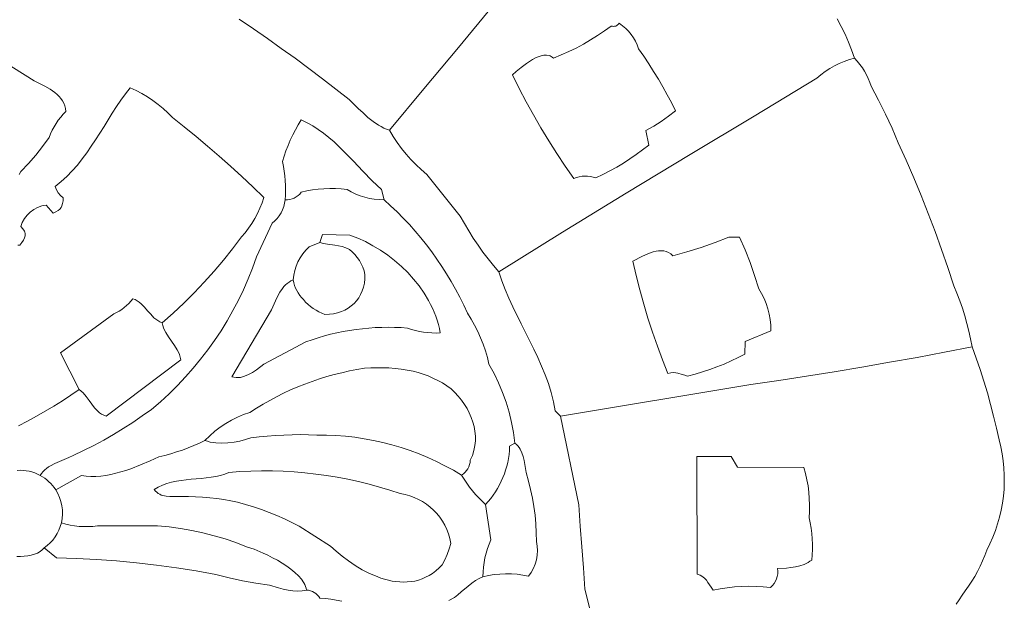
# Model space of a CAD drawing. Header units: inches. Extents: x 37.2 to 70.6, y 17.4 to 61.6.
# Tile 14 of 15: x 57.7 to 69.7, y 33 to 40.1. Entities that reach past the tile are written whole.
import ezdxf

# ---------------------------------------------------------------- set-up
doc = ezdxf.new("R2010")
doc.units = ezdxf.units.IN
doc.header["$MEASUREMENT"] = 0
doc.layers.add('10_CLOSED_AREAS', color=7, linetype='CONTINUOUS', lineweight=18)

msp = doc.modelspace()

# ---------------------------------------------------------------- linework, layer by layer
at = {"layer": '10_CLOSED_AREAS'}
for points in [[(60.413, 40.105), (60.584, 39.989), (60.754, 39.871), (60.923, 39.751), (61.09, 39.63), (61.257, 39.507), (61.422, 39.382), (61.586, 39.256), (61.749, 39.128), (61.858, 39.021), (61.916, 38.966), (61.976, 38.913), (62.038, 38.863), (62.103, 38.819), (62.136, 38.8), (62.169, 38.783), (62.202, 38.768), (62.236, 38.756), (62.656, 39.259), (63.075, 39.762), (63.491, 40.267)], [(63.491, 40.267), (63.075, 39.762), (62.656, 39.259), (62.236, 38.756), (62.282, 38.681), (62.331, 38.607), (62.384, 38.536), (62.439, 38.468), (62.498, 38.402), (62.56, 38.338), (62.624, 38.278), (62.691, 38.22), (63.097, 37.713), (63.147, 37.623), (63.2, 37.534), (63.255, 37.447), (63.313, 37.361), (63.373, 37.277), (63.435, 37.195), (63.5, 37.114), (63.567, 37.036), (64.337, 37.517), (65.111, 37.993), (65.888, 38.463), (66.668, 38.927), (67.428, 39.389), (67.478, 39.431), (67.531, 39.47), (67.585, 39.506), (67.642, 39.538), (67.701, 39.567), (67.761, 39.593), (67.823, 39.615), (67.886, 39.633), (67.851, 39.732), (67.813, 39.828), (67.771, 39.924), (67.724, 40.017), (67.674, 40.108)], [(56.771, 40.078), (57.922, 39.356), (58.05, 39.29), (58.114, 39.254), (58.173, 39.213), (58.2, 39.191), (58.225, 39.168), (58.247, 39.142), (58.267, 39.115), (58.283, 39.086), (58.295, 39.055), (58.304, 39.021), (58.308, 38.985), (58.275, 38.951), (58.244, 38.915), (58.215, 38.877), (58.188, 38.838), (58.163, 38.797), (58.141, 38.756), (58.12, 38.713), (58.102, 38.669), (58.024, 38.559), (57.941, 38.453), (57.852, 38.352), (57.758, 38.256), (57.739, 38.218)], [(57.739, 38.218), (57.758, 38.256), (57.852, 38.352), (57.941, 38.453), (58.024, 38.559), (58.102, 38.669), (58.12, 38.713), (58.141, 38.756), (58.163, 38.797), (58.188, 38.838), (58.215, 38.877), (58.244, 38.915), (58.275, 38.951), (58.308, 38.985), (58.304, 39.021), (58.295, 39.055), (58.283, 39.086), (58.267, 39.115), (58.247, 39.142), (58.225, 39.168), (58.2, 39.191), (58.173, 39.213), (58.114, 39.254), (58.05, 39.29), (57.922, 39.356), (56.771, 40.078)], [(64.68, 32.91), (64.609, 33.183), (64.604, 33.313), (64.596, 33.441), (64.574, 33.696), (64.553, 33.95), (64.544, 34.078), (64.539, 34.206), (64.314, 35.282), (64.249, 35.348), (64.228, 35.46), (64.201, 35.571), (64.167, 35.679), (64.128, 35.786), (64.085, 35.891), (64.039, 35.996), (63.989, 36.099), (63.938, 36.202), (63.835, 36.407), (63.734, 36.613), (63.686, 36.717), (63.642, 36.822), (63.602, 36.928), (63.567, 37.036), (63.5, 37.114), (63.435, 37.195), (63.373, 37.277), (63.313, 37.361), (63.255, 37.447), (63.2, 37.534), (63.147, 37.623), (63.097, 37.713), (62.691, 38.22), (62.624, 38.278), (62.56, 38.338), (62.498, 38.402), (62.439, 38.468), (62.384, 38.536), (62.331, 38.607), (62.282, 38.681), (62.236, 38.756), (62.202, 38.768), (62.169, 38.783), (62.136, 38.8), (62.103, 38.819), (62.038, 38.863), (61.976, 38.913), (61.916, 38.966), (61.858, 39.021), (61.749, 39.128), (61.586, 39.256), (61.422, 39.382), (61.257, 39.507), (61.09, 39.63), (60.923, 39.751), (60.754, 39.871), (60.584, 39.989), (60.413, 40.105)], [(57.722, 37.361), (57.747, 37.36), (57.772, 37.392), (57.792, 37.421), (57.806, 37.449), (57.813, 37.476), (57.814, 37.49), (57.813, 37.503), (57.809, 37.517), (57.804, 37.53), (57.786, 37.558), (57.758, 37.588), (57.766, 37.613), (57.777, 37.638), (57.803, 37.685), (57.836, 37.727), (57.873, 37.763), (57.916, 37.794), (57.963, 37.819), (58.013, 37.837), (58.039, 37.843), (58.066, 37.847), (58.151, 37.75), (58.185, 37.766), (58.212, 37.781), (58.233, 37.798), (58.248, 37.817), (58.259, 37.84), (58.267, 37.866), (58.272, 37.899), (58.275, 37.937), (58.242, 37.965), (58.215, 37.997), (58.193, 38.034), (58.178, 38.074), (58.251, 38.133), (58.32, 38.196), (58.385, 38.263), (58.446, 38.334), (58.505, 38.408), (58.561, 38.484), (58.615, 38.562), (58.667, 38.642), (58.77, 38.803), (58.871, 38.965), (58.923, 39.044), (58.976, 39.122), (59.03, 39.198), (59.087, 39.271), (59.159, 39.238), (59.229, 39.202), (59.297, 39.162), (59.363, 39.118), (59.426, 39.071), (59.487, 39.021), (59.545, 38.967), (59.6, 38.91), (59.745, 38.796), (59.888, 38.68), (60.029, 38.562), (60.169, 38.441), (60.307, 38.319), (60.443, 38.195), (60.578, 38.069), (60.71, 37.941), (60.689, 37.874), (60.664, 37.809), (60.635, 37.746), (60.602, 37.684), (60.566, 37.625), (60.527, 37.567), (60.484, 37.512), (60.438, 37.46), (60.331, 37.318), (60.22, 37.179), (60.106, 37.043), (59.987, 36.911), (59.865, 36.783), (59.739, 36.658), (59.61, 36.536), (59.477, 36.419), (59.483, 36.387), (59.493, 36.357), (59.505, 36.328), (59.52, 36.3), (59.553, 36.247), (59.589, 36.196), (59.626, 36.144), (59.66, 36.09), (59.674, 36.061), (59.687, 36.032), (59.697, 36.001), (59.704, 35.968), (58.795, 35.285), (58.766, 35.296), (58.74, 35.31), (58.717, 35.326), (58.695, 35.344), (58.675, 35.363), (58.656, 35.384), (58.621, 35.429), (58.588, 35.476), (58.553, 35.523), (58.515, 35.568), (58.493, 35.588), (58.47, 35.607), (58.368, 35.538), (58.265, 35.472), (58.16, 35.407), (58.055, 35.343), (57.949, 35.282), (57.841, 35.222), (57.733, 35.165)], [(57.733, 35.165), (57.841, 35.222), (57.949, 35.282), (58.055, 35.343), (58.16, 35.407), (58.265, 35.472), (58.368, 35.538), (58.47, 35.607), (58.243, 36.055), (58.888, 36.527), (58.922, 36.543), (58.954, 36.561), (58.986, 36.581), (59.016, 36.603), (59.044, 36.628), (59.071, 36.654), (59.096, 36.681), (59.119, 36.711), (59.148, 36.699), (59.174, 36.684), (59.198, 36.667), (59.22, 36.649), (59.261, 36.608), (59.299, 36.565), (59.337, 36.521), (59.377, 36.48), (59.399, 36.462), (59.423, 36.445), (59.448, 36.431), (59.477, 36.419), (59.61, 36.536), (59.739, 36.658), (59.865, 36.783), (59.987, 36.911), (60.106, 37.043), (60.22, 37.179), (60.331, 37.318), (60.438, 37.46), (60.484, 37.512), (60.527, 37.567), (60.566, 37.625), (60.602, 37.684), (60.635, 37.746), (60.664, 37.809), (60.689, 37.874), (60.71, 37.941), (60.578, 38.069), (60.443, 38.195), (60.307, 38.319), (60.169, 38.441), (60.029, 38.562), (59.888, 38.68), (59.745, 38.796), (59.6, 38.91), (59.545, 38.967), (59.487, 39.021), (59.426, 39.071), (59.363, 39.118), (59.297, 39.162), (59.229, 39.202), (59.159, 39.238), (59.087, 39.271), (59.03, 39.198), (58.976, 39.122), (58.923, 39.044), (58.871, 38.965), (58.77, 38.803), (58.667, 38.642), (58.615, 38.562), (58.561, 38.484), (58.505, 38.408), (58.446, 38.334), (58.385, 38.263), (58.32, 38.196), (58.251, 38.133), (58.178, 38.074), (58.193, 38.034), (58.215, 37.997), (58.242, 37.965), (58.275, 37.937), (58.272, 37.899), (58.267, 37.866), (58.259, 37.84), (58.248, 37.817), (58.233, 37.798), (58.212, 37.781), (58.185, 37.766), (58.151, 37.75), (58.066, 37.847), (58.039, 37.843), (58.013, 37.837), (57.963, 37.819), (57.916, 37.794), (57.873, 37.763), (57.836, 37.727), (57.803, 37.685), (57.777, 37.638), (57.766, 37.613), (57.758, 37.588), (57.786, 37.558), (57.804, 37.53), (57.809, 37.517), (57.813, 37.503), (57.814, 37.49), (57.813, 37.476), (57.806, 37.449), (57.792, 37.421), (57.772, 37.392), (57.747, 37.36), (57.722, 37.361)], [(57.716, 34.626), (57.752, 34.627), (57.788, 34.626), (57.824, 34.622), (57.859, 34.615), (57.894, 34.606), (57.929, 34.595), (57.963, 34.581), (57.996, 34.564), (58.012, 34.589), (58.03, 34.611), (58.051, 34.631), (58.073, 34.65), (58.096, 34.667), (58.121, 34.682), (58.173, 34.71), (58.229, 34.735), (58.285, 34.758), (58.342, 34.781), (58.396, 34.806), (58.521, 34.865), (58.645, 34.928), (58.766, 34.993), (58.886, 35.062), (59.004, 35.133), (59.121, 35.208), (59.235, 35.286), (59.347, 35.366), (59.456, 35.459), (59.561, 35.556), (59.662, 35.656), (59.76, 35.76), (59.854, 35.866), (59.944, 35.976), (60.031, 36.088), (60.113, 36.204), (60.191, 36.322), (60.266, 36.443), (60.336, 36.566), (60.402, 36.692), (60.464, 36.82), (60.521, 36.951), (60.574, 37.083), (60.622, 37.218), (60.811, 37.628), (60.844, 37.655), (60.873, 37.685), (60.898, 37.718), (60.921, 37.753), (60.939, 37.791), (60.953, 37.83), (60.964, 37.87), (60.97, 37.912), (60.973, 37.97), (60.975, 38.029), (60.974, 38.087), (60.971, 38.145), (60.966, 38.203), (60.959, 38.261), (60.95, 38.318), (60.938, 38.376), (60.958, 38.442), (60.98, 38.508), (61.005, 38.573), (61.032, 38.637), (61.062, 38.7), (61.094, 38.761), (61.128, 38.822), (61.165, 38.881), (61.236, 38.848), (61.306, 38.81), (61.373, 38.767), (61.438, 38.72), (61.502, 38.669), (61.564, 38.615), (61.624, 38.559), (61.684, 38.5), (61.8, 38.381), (61.914, 38.26), (62.026, 38.144), (62.082, 38.089), (62.139, 38.037), (62.171, 37.912), (62.251, 37.84), (62.329, 37.765), (62.405, 37.689), (62.479, 37.61), (62.55, 37.53), (62.619, 37.448), (62.686, 37.364), (62.751, 37.278), (62.814, 37.191), (62.874, 37.102), (62.932, 37.011), (62.987, 36.919), (63.04, 36.825), (63.091, 36.73), (63.139, 36.633), (63.184, 36.536), (63.229, 36.464), (63.271, 36.39), (63.309, 36.314), (63.344, 36.237), (63.375, 36.158), (63.402, 36.078), (63.426, 35.997), (63.446, 35.915), (63.507, 35.803), (63.562, 35.689), (63.611, 35.572), (63.654, 35.452), (63.69, 35.331), (63.721, 35.208), (63.745, 35.084), (63.762, 34.958), (63.781, 34.941), (63.797, 34.923), (63.812, 34.903), (63.824, 34.883), (63.845, 34.84), (63.861, 34.794), (63.872, 34.746), (63.881, 34.697), (63.896, 34.598), (63.926, 34.496), (63.952, 34.393), (63.974, 34.29), (63.991, 34.185), (64.005, 34.08), (64.015, 33.975), (64.02, 33.869), (64.022, 33.763), (64.032, 33.707), (64.035, 33.651), (64.032, 33.595), (64.023, 33.54), (64.007, 33.487), (63.986, 33.436), (63.958, 33.387), (63.925, 33.341), (63.856, 33.354), (63.787, 33.364), (63.718, 33.369), (63.648, 33.37), (63.579, 33.367), (63.51, 33.361), (63.441, 33.349), (63.373, 33.334), (63.327, 33.314), (63.282, 33.287), (63.238, 33.256), (63.195, 33.221), (63.11, 33.149), (63.069, 33.113), (63.028, 33.081), (62.959, 33.046)], [(69.121, 33), (69.159, 33.053), (69.195, 33.108), (69.23, 33.164), (69.271, 33.221), (69.31, 33.279), (69.347, 33.338), (69.381, 33.399), (69.413, 33.462), (69.442, 33.526), (69.468, 33.591), (69.492, 33.657), (69.531, 33.735), (69.566, 33.814), (69.597, 33.895), (69.624, 33.976), (69.648, 34.059), (69.667, 34.143), (69.683, 34.227), (69.694, 34.312), (69.702, 34.398), (69.705, 34.483), (69.705, 34.569), (69.7, 34.655), (69.692, 34.741), (69.679, 34.827), (69.662, 34.912), (69.642, 34.996), (69.61, 35.14), (69.576, 35.284), (69.539, 35.426), (69.5, 35.568), (69.458, 35.709), (69.413, 35.849), (69.365, 35.988), (69.314, 36.127), (68.98, 36.061), (68.645, 35.998), (68.31, 35.938), (67.974, 35.88), (67.638, 35.824), (67.302, 35.77), (66.965, 35.719), (66.628, 35.67), (64.314, 35.282), (64.539, 34.206), (64.544, 34.078), (64.553, 33.95), (64.574, 33.696), (64.596, 33.441), (64.604, 33.313), (64.609, 33.183), (64.68, 32.91)], [(62.959, 33.046), (63.028, 33.081), (63.069, 33.113), (63.11, 33.149), (63.195, 33.221), (63.238, 33.256), (63.282, 33.287), (63.327, 33.314), (63.373, 33.334), (63.374, 33.392), (63.379, 33.45), (63.386, 33.507), (63.397, 33.564), (63.41, 33.62), (63.427, 33.675), (63.447, 33.73), (63.469, 33.783), (63.405, 34.211), (63.362, 34.25), (63.321, 34.291), (63.282, 34.334), (63.244, 34.378), (63.209, 34.423), (63.175, 34.47), (63.143, 34.518), (63.113, 34.568), (63.013, 34.627), (62.911, 34.682), (62.807, 34.734), (62.702, 34.782), (62.596, 34.826), (62.488, 34.866), (62.378, 34.902), (62.268, 34.935), (62.156, 34.964), (62.044, 34.989), (61.931, 35.01), (61.816, 35.027), (61.702, 35.04), (61.586, 35.049), (61.471, 35.054), (61.354, 35.055), (61.254, 35.059), (61.154, 35.06), (61.054, 35.059), (60.953, 35.055), (60.853, 35.05), (60.753, 35.042), (60.654, 35.032), (60.554, 35.02), (60.49, 35), (60.421, 34.982), (60.349, 34.968), (60.275, 34.959), (60.202, 34.956), (60.129, 34.959), (60.094, 34.963), (60.06, 34.97), (60.028, 34.979), (59.996, 34.99), (59.929, 34.958), (59.861, 34.928), (59.792, 34.899), (59.722, 34.873), (59.652, 34.849), (59.581, 34.827), (59.509, 34.807), (59.437, 34.79), (59.329, 34.74), (59.215, 34.692), (59.096, 34.646), (59.036, 34.626), (58.975, 34.607), (58.914, 34.59), (58.852, 34.576), (58.791, 34.565), (58.731, 34.557), (58.671, 34.552), (58.611, 34.551), (58.553, 34.555), (58.496, 34.562), (58.184, 34.389), (58.21, 34.343), (58.231, 34.296), (58.247, 34.247), (58.258, 34.196), (58.265, 34.145), (58.265, 34.093), (58.261, 34.041), (58.252, 33.989), (58.305, 33.974), (58.359, 33.961), (58.413, 33.952), (58.468, 33.945), (58.524, 33.942), (58.579, 33.942), (58.634, 33.945), (58.689, 33.951), (59.421, 33.951), (59.56, 33.938), (59.698, 33.919), (59.835, 33.895), (59.971, 33.866), (60.106, 33.832), (60.24, 33.793), (60.372, 33.748), (60.502, 33.699), (60.595, 33.667), (60.703, 33.622), (60.76, 33.595), (60.818, 33.565), (60.877, 33.534), (60.934, 33.499), (60.989, 33.463), (61.04, 33.426), (61.088, 33.386), (61.131, 33.345), (61.167, 33.303), (61.197, 33.26), (61.208, 33.238), (61.218, 33.216), (61.225, 33.194), (61.23, 33.172), (61.254, 33.169), (61.278, 33.163), (61.301, 33.154), (61.323, 33.143), (61.343, 33.129), (61.361, 33.113), (61.378, 33.095), (61.393, 33.075), (61.459, 33.07), (61.525, 33.062), (61.591, 33.051), (61.657, 33.038)], [(57.713, 33.58), (57.757, 33.579), (57.801, 33.582), (57.844, 33.587), (57.886, 33.595), (57.925, 33.607), (57.961, 33.621), (57.993, 33.639), (58.02, 33.659), (58.042, 33.683), (58.08, 33.712), (58.115, 33.744), (58.147, 33.779), (58.175, 33.817), (58.2, 33.857), (58.221, 33.899), (58.238, 33.943), (58.252, 33.989), (58.261, 34.041), (58.265, 34.093), (58.265, 34.145), (58.258, 34.196), (58.247, 34.247), (58.231, 34.296), (58.21, 34.343), (58.184, 34.389), (58.165, 34.416), (58.145, 34.441), (58.124, 34.466), (58.101, 34.488), (58.076, 34.51), (58.051, 34.53), (58.024, 34.548), (57.996, 34.564), (57.963, 34.581), (57.929, 34.595), (57.894, 34.606), (57.859, 34.615), (57.824, 34.622), (57.788, 34.626), (57.752, 34.627), (57.716, 34.626)], [(61.657, 33.038), (61.591, 33.051), (61.525, 33.062), (61.459, 33.07), (61.393, 33.075), (61.378, 33.095), (61.361, 33.113), (61.343, 33.129), (61.323, 33.143), (61.301, 33.154), (61.278, 33.163), (61.254, 33.169), (61.23, 33.172), (61.204, 33.166), (61.177, 33.161), (61.121, 33.158), (61.063, 33.162), (61.005, 33.17), (60.946, 33.183), (60.889, 33.198), (60.781, 33.232), (60.616, 33.255), (60.453, 33.285), (60.291, 33.32), (60.13, 33.362), (59.89, 33.405), (59.649, 33.443), (59.407, 33.476), (59.165, 33.503), (58.922, 33.525), (58.679, 33.543), (58.436, 33.555), (58.192, 33.562), (58.042, 33.683), (58.02, 33.659), (57.993, 33.639), (57.961, 33.621), (57.925, 33.607), (57.886, 33.595), (57.844, 33.587), (57.801, 33.582), (57.757, 33.579), (57.713, 33.58)]]:
    msp.add_lwpolyline(points, dxfattribs=at)
for points in [[(64.931, 40.022), (64.945, 40.019), (64.959, 40.018), (64.972, 40.019), (64.985, 40.022), (64.998, 40.028), (65.009, 40.035), (65.02, 40.044), (65.028, 40.055), (65.069, 40.026), (65.107, 39.994), (65.141, 39.958), (65.173, 39.92), (65.201, 39.88), (65.226, 39.837), (65.247, 39.792), (65.264, 39.745), (65.327, 39.655), (65.387, 39.564), (65.446, 39.472), (65.503, 39.378), (65.557, 39.284), (65.61, 39.188), (65.661, 39.092), (65.71, 38.994), (65.626, 38.926), (65.539, 38.863), (65.447, 38.805), (65.353, 38.753), (65.386, 38.577), (65.311, 38.518), (65.235, 38.462), (65.157, 38.408), (65.078, 38.356), (64.997, 38.308), (64.914, 38.262), (64.83, 38.219), (64.744, 38.178), (64.711, 38.188), (64.678, 38.196), (64.644, 38.2), (64.61, 38.2), (64.576, 38.198), (64.542, 38.192), (64.509, 38.184), (64.477, 38.172), (64.372, 38.322), (64.271, 38.474), (64.172, 38.629), (64.077, 38.785), (63.985, 38.943), (63.897, 39.103), (63.812, 39.265), (63.73, 39.428), (63.778, 39.47), (63.837, 39.519), (63.903, 39.569), (63.938, 39.593), (63.973, 39.615), (64.009, 39.634), (64.044, 39.65), (64.079, 39.661), (64.112, 39.668), (64.144, 39.669), (64.175, 39.665), (64.189, 39.66), (64.202, 39.653), (64.215, 39.644), (64.228, 39.633), (64.322, 39.671), (64.414, 39.711), (64.504, 39.755), (64.593, 39.802), (64.681, 39.853), (64.766, 39.906), (64.85, 39.963)], [(69.314, 36.127), (69.296, 36.222), (69.275, 36.316), (69.251, 36.41), (69.225, 36.503), (69.196, 36.595), (69.164, 36.686), (69.13, 36.777), (69.093, 36.866), (69.02, 37.088), (68.944, 37.309), (68.865, 37.528), (68.782, 37.746), (68.695, 37.963), (68.605, 38.178), (68.512, 38.392), (68.415, 38.604), (68.342, 38.78), (68.263, 38.953), (68.179, 39.123), (68.088, 39.29), (68.072, 39.338), (68.053, 39.385), (68.032, 39.43), (68.007, 39.474), (67.981, 39.516), (67.951, 39.557), (67.92, 39.596), (67.886, 39.633), (67.823, 39.615), (67.761, 39.593), (67.701, 39.567), (67.642, 39.538), (67.585, 39.506), (67.531, 39.47), (67.478, 39.431), (67.428, 39.389), (66.668, 38.927), (65.888, 38.463), (65.111, 37.993), (64.337, 37.517), (63.567, 37.036), (63.602, 36.928), (63.642, 36.822), (63.686, 36.717), (63.734, 36.613), (63.835, 36.407), (63.938, 36.202), (63.989, 36.099), (64.039, 35.996), (64.085, 35.891), (64.128, 35.786), (64.167, 35.679), (64.201, 35.571), (64.228, 35.46), (64.249, 35.348), (64.314, 35.282), (66.628, 35.67), (66.965, 35.719), (67.302, 35.77), (67.638, 35.824), (67.974, 35.88), (68.31, 35.938), (68.645, 35.998), (68.98, 36.061)], [(62.171, 37.912), (62.139, 38.037), (62.082, 38.089), (62.026, 38.144), (61.914, 38.26), (61.8, 38.381), (61.684, 38.5), (61.624, 38.559), (61.564, 38.615), (61.502, 38.669), (61.438, 38.72), (61.373, 38.767), (61.306, 38.81), (61.236, 38.848), (61.165, 38.881), (61.128, 38.822), (61.094, 38.761), (61.062, 38.7), (61.032, 38.637), (61.005, 38.573), (60.98, 38.508), (60.958, 38.442), (60.938, 38.376), (60.95, 38.318), (60.959, 38.261), (60.966, 38.203), (60.971, 38.145), (60.974, 38.087), (60.975, 38.029), (60.973, 37.97), (60.97, 37.912), (60.999, 37.912), (61.027, 37.915), (61.054, 37.922), (61.08, 37.932), (61.104, 37.946), (61.127, 37.962), (61.147, 37.982), (61.165, 38.004), (61.234, 38.019), (61.303, 38.031), (61.372, 38.04), (61.442, 38.046), (61.512, 38.048), (61.582, 38.048), (61.652, 38.044), (61.722, 38.037), (61.774, 38.008), (61.827, 37.982), (61.882, 37.961), (61.938, 37.943), (61.995, 37.929), (62.053, 37.92), (62.112, 37.914)], [(58.396, 34.806), (58.342, 34.781), (58.285, 34.758), (58.229, 34.735), (58.173, 34.71), (58.121, 34.682), (58.096, 34.667), (58.073, 34.65), (58.051, 34.631), (58.03, 34.611), (58.012, 34.589), (57.996, 34.564), (58.024, 34.548), (58.051, 34.53), (58.076, 34.51), (58.101, 34.488), (58.124, 34.466), (58.145, 34.441), (58.165, 34.416), (58.184, 34.389), (58.496, 34.562), (58.553, 34.555), (58.611, 34.551), (58.671, 34.552), (58.731, 34.557), (58.791, 34.565), (58.852, 34.576), (58.914, 34.59), (58.975, 34.607), (59.036, 34.626), (59.096, 34.646), (59.215, 34.692), (59.329, 34.74), (59.437, 34.79), (59.509, 34.807), (59.581, 34.827), (59.652, 34.849), (59.722, 34.873), (59.792, 34.899), (59.861, 34.928), (59.929, 34.958), (59.996, 34.99), (60.054, 35.047), (60.116, 35.1), (60.181, 35.149), (60.248, 35.194), (60.318, 35.235), (60.391, 35.271), (60.466, 35.303), (60.543, 35.33), (60.622, 35.381), (60.703, 35.429), (60.784, 35.476), (60.867, 35.52), (60.951, 35.562), (61.036, 35.602), (61.123, 35.639), (61.21, 35.674), (61.298, 35.706), (61.386, 35.736), (61.476, 35.764), (61.567, 35.789), (61.658, 35.812), (61.75, 35.833), (61.842, 35.851), (61.935, 35.866), (62.009, 35.87), (62.083, 35.872), (62.157, 35.872), (62.231, 35.869), (62.305, 35.863), (62.378, 35.855), (62.451, 35.844), (62.524, 35.831), (62.586, 35.814), (62.647, 35.794), (62.707, 35.772), (62.766, 35.746), (62.824, 35.718), (62.88, 35.687), (62.935, 35.654), (62.988, 35.617), (63.032, 35.573), (63.073, 35.526), (63.112, 35.477), (63.147, 35.427), (63.179, 35.376), (63.207, 35.323), (63.231, 35.268), (63.251, 35.213), (63.266, 35.157), (63.276, 35.1), (63.281, 35.042), (63.281, 34.984), (63.275, 34.926), (63.263, 34.867), (63.244, 34.808), (63.219, 34.749), (63.216, 34.721), (63.209, 34.695), (63.2, 34.67), (63.188, 34.646), (63.173, 34.623), (63.155, 34.603), (63.135, 34.584), (63.113, 34.568), (63.143, 34.518), (63.175, 34.47), (63.209, 34.423), (63.244, 34.378), (63.282, 34.334), (63.321, 34.291), (63.362, 34.25), (63.405, 34.211), (63.438, 34.248), (63.469, 34.286), (63.498, 34.325), (63.525, 34.366), (63.551, 34.407), (63.574, 34.45), (63.596, 34.493), (63.615, 34.538), (63.633, 34.583), (63.648, 34.629), (63.662, 34.676), (63.673, 34.723), (63.682, 34.771), (63.69, 34.82), (63.695, 34.868), (63.697, 34.918), (63.762, 34.958), (63.745, 35.084), (63.721, 35.208), (63.69, 35.331), (63.654, 35.452), (63.611, 35.572), (63.562, 35.689), (63.507, 35.803), (63.446, 35.915), (63.426, 35.997), (63.402, 36.078), (63.375, 36.158), (63.344, 36.237), (63.309, 36.314), (63.271, 36.39), (63.229, 36.464), (63.184, 36.536), (63.139, 36.633), (63.091, 36.73), (63.04, 36.825), (62.987, 36.919), (62.932, 37.011), (62.874, 37.102), (62.814, 37.191), (62.751, 37.278), (62.686, 37.364), (62.619, 37.448), (62.55, 37.53), (62.479, 37.61), (62.405, 37.689), (62.329, 37.765), (62.251, 37.84), (62.171, 37.912), (62.112, 37.914), (62.053, 37.92), (61.995, 37.929), (61.938, 37.943), (61.882, 37.961), (61.827, 37.982), (61.774, 38.008), (61.722, 38.037), (61.652, 38.044), (61.582, 38.048), (61.512, 38.048), (61.442, 38.046), (61.372, 38.04), (61.303, 38.031), (61.234, 38.019), (61.165, 38.004), (61.147, 37.982), (61.127, 37.962), (61.104, 37.946), (61.08, 37.932), (61.054, 37.922), (61.027, 37.915), (60.999, 37.912), (60.97, 37.912), (60.964, 37.87), (60.953, 37.83), (60.939, 37.791), (60.921, 37.753), (60.898, 37.718), (60.873, 37.685), (60.844, 37.655), (60.811, 37.628), (60.622, 37.218), (60.574, 37.083), (60.521, 36.951), (60.464, 36.82), (60.402, 36.692), (60.336, 36.566), (60.266, 36.443), (60.191, 36.322), (60.113, 36.204), (60.031, 36.088), (59.944, 35.976), (59.854, 35.866), (59.76, 35.76), (59.662, 35.656), (59.561, 35.556), (59.456, 35.459), (59.347, 35.366), (59.235, 35.286), (59.121, 35.208), (59.004, 35.133), (58.886, 35.062), (58.766, 34.993), (58.645, 34.928), (58.521, 34.865)], [(61.425, 37.49), (61.392, 37.393), (61.438, 37.381), (61.483, 37.373), (61.574, 37.36), (61.618, 37.353), (61.663, 37.343), (61.707, 37.329), (61.75, 37.309), (61.785, 37.279), (61.817, 37.247), (61.846, 37.212), (61.872, 37.174), (61.894, 37.135), (61.913, 37.093), (61.929, 37.05), (61.94, 37.006), (61.938, 36.952), (61.932, 36.901), (61.921, 36.852), (61.906, 36.807), (61.887, 36.763), (61.864, 36.723), (61.838, 36.686), (61.808, 36.653), (61.774, 36.622), (61.737, 36.596), (61.697, 36.573), (61.654, 36.554), (61.608, 36.539), (61.559, 36.528), (61.508, 36.522), (61.454, 36.52), (61.417, 36.535), (61.38, 36.551), (61.345, 36.571), (61.311, 36.592), (61.279, 36.616), (61.248, 36.642), (61.219, 36.669), (61.192, 36.699), (61.169, 36.725), (61.148, 36.751), (61.129, 36.78), (61.112, 36.809), (61.097, 36.84), (61.085, 36.872), (61.075, 36.905), (61.067, 36.938), (61.041, 36.927), (61.017, 36.913), (60.994, 36.897), (60.974, 36.878), (60.955, 36.858), (60.937, 36.836), (60.906, 36.789), (60.879, 36.737), (60.854, 36.683), (60.806, 36.576), (60.321, 35.763), (60.347, 35.756), (60.374, 35.753), (60.4, 35.752), (60.426, 35.755), (60.451, 35.76), (60.476, 35.768), (60.526, 35.789), (60.575, 35.816), (60.622, 35.848), (60.713, 35.916), (61.223, 36.186), (61.297, 36.212), (61.372, 36.236), (61.447, 36.258), (61.523, 36.278), (61.599, 36.296), (61.676, 36.311), (61.753, 36.325), (61.831, 36.337), (61.908, 36.346), (61.986, 36.353), (62.064, 36.359), (62.143, 36.362), (62.221, 36.363), (62.3, 36.362), (62.378, 36.359), (62.457, 36.353), (62.505, 36.338), (62.553, 36.325), (62.603, 36.314), (62.652, 36.306), (62.702, 36.3), (62.752, 36.296), (62.803, 36.294), (62.853, 36.295), (62.843, 36.347), (62.831, 36.398), (62.816, 36.448), (62.799, 36.497), (62.781, 36.546), (62.76, 36.594), (62.737, 36.642), (62.713, 36.688), (62.658, 36.779), (62.598, 36.866), (62.531, 36.949), (62.459, 37.028), (62.382, 37.103), (62.3, 37.174), (62.216, 37.239), (62.128, 37.299), (62.037, 37.354), (61.945, 37.404), (61.851, 37.447), (61.756, 37.484)], [(61.392, 37.393), (61.425, 37.49), (61.756, 37.484), (61.851, 37.447), (61.945, 37.404), (62.037, 37.354), (62.128, 37.299), (62.216, 37.239), (62.3, 37.174), (62.382, 37.103), (62.459, 37.028), (62.531, 36.949), (62.598, 36.866), (62.658, 36.779), (62.713, 36.688), (62.737, 36.642), (62.76, 36.594), (62.781, 36.546), (62.799, 36.497), (62.816, 36.448), (62.831, 36.398), (62.843, 36.347), (62.853, 36.295), (62.803, 36.294), (62.752, 36.296), (62.702, 36.3), (62.652, 36.306), (62.603, 36.314), (62.553, 36.325), (62.505, 36.338), (62.457, 36.353), (62.378, 36.359), (62.3, 36.362), (62.221, 36.363), (62.143, 36.362), (62.064, 36.359), (61.986, 36.353), (61.908, 36.346), (61.831, 36.337), (61.753, 36.325), (61.676, 36.311), (61.599, 36.296), (61.523, 36.278), (61.447, 36.258), (61.372, 36.236), (61.297, 36.212), (61.223, 36.186), (60.713, 35.916), (60.622, 35.848), (60.575, 35.816), (60.526, 35.789), (60.476, 35.768), (60.451, 35.76), (60.426, 35.755), (60.4, 35.752), (60.374, 35.753), (60.347, 35.756), (60.321, 35.763), (60.806, 36.576), (60.854, 36.683), (60.879, 36.737), (60.906, 36.789), (60.937, 36.836), (60.955, 36.858), (60.974, 36.878), (60.994, 36.897), (61.017, 36.913), (61.041, 36.927), (61.067, 36.938), (61.074, 36.996), (61.087, 37.052), (61.104, 37.106), (61.126, 37.158), (61.153, 37.208), (61.185, 37.256), (61.222, 37.3), (61.262, 37.341)], [(65.678, 37.232), (65.851, 37.279), (66.023, 37.332), (66.192, 37.392), (66.36, 37.458), (66.49, 37.458), (66.556, 37.304), (66.617, 37.149), (66.673, 36.991), (66.723, 36.832), (66.757, 36.774), (66.787, 36.713), (66.812, 36.651), (66.833, 36.587), (66.849, 36.522), (66.861, 36.456), (66.868, 36.389), (66.87, 36.321), (66.557, 36.192), (66.554, 36.038), (66.472, 35.995), (66.387, 35.954), (66.302, 35.917), (66.215, 35.882), (66.127, 35.85), (66.039, 35.821), (65.949, 35.795), (65.858, 35.771), (65.824, 35.78), (65.794, 35.789), (65.74, 35.806), (65.714, 35.812), (65.686, 35.814), (65.655, 35.811), (65.619, 35.802), (65.553, 35.968), (65.491, 36.136), (65.432, 36.305), (65.377, 36.475), (65.326, 36.646), (65.278, 36.818), (65.234, 36.991), (65.194, 37.166), (65.312, 37.226), (65.376, 37.255), (65.409, 37.267), (65.442, 37.278), (65.475, 37.286), (65.507, 37.291), (65.539, 37.293), (65.569, 37.29), (65.599, 37.284), (65.627, 37.272), (65.653, 37.255)], [(61.392, 37.393), (61.262, 37.341), (61.222, 37.3), (61.185, 37.256), (61.153, 37.208), (61.126, 37.158), (61.104, 37.106), (61.087, 37.052), (61.074, 36.996), (61.067, 36.938), (61.075, 36.905), (61.085, 36.872), (61.097, 36.84), (61.112, 36.809), (61.129, 36.78), (61.148, 36.751), (61.169, 36.725), (61.192, 36.699), (61.219, 36.669), (61.248, 36.642), (61.279, 36.616), (61.311, 36.592), (61.345, 36.571), (61.38, 36.551), (61.417, 36.535), (61.454, 36.52), (61.508, 36.522), (61.559, 36.528), (61.608, 36.539), (61.654, 36.554), (61.697, 36.573), (61.737, 36.596), (61.774, 36.622), (61.808, 36.653), (61.838, 36.686), (61.864, 36.723), (61.887, 36.763), (61.906, 36.807), (61.921, 36.852), (61.932, 36.901), (61.938, 36.952), (61.94, 37.006), (61.929, 37.05), (61.913, 37.093), (61.894, 37.135), (61.872, 37.174), (61.846, 37.212), (61.817, 37.247), (61.785, 37.279), (61.75, 37.309), (61.707, 37.329), (61.663, 37.343), (61.618, 37.353), (61.574, 37.36), (61.483, 37.373), (61.438, 37.381)], [(58.243, 36.055), (58.47, 35.607), (58.493, 35.588), (58.515, 35.568), (58.553, 35.523), (58.588, 35.476), (58.621, 35.429), (58.656, 35.384), (58.675, 35.363), (58.695, 35.344), (58.717, 35.326), (58.74, 35.31), (58.766, 35.296), (58.795, 35.285), (59.704, 35.968), (59.697, 36.001), (59.687, 36.032), (59.674, 36.061), (59.66, 36.09), (59.626, 36.144), (59.589, 36.196), (59.553, 36.247), (59.52, 36.3), (59.505, 36.328), (59.493, 36.357), (59.483, 36.387), (59.477, 36.419), (59.448, 36.431), (59.423, 36.445), (59.399, 36.462), (59.377, 36.48), (59.337, 36.521), (59.299, 36.565), (59.261, 36.608), (59.22, 36.649), (59.198, 36.667), (59.174, 36.684), (59.148, 36.699), (59.119, 36.711), (59.096, 36.681), (59.071, 36.654), (59.044, 36.628), (59.016, 36.603), (58.986, 36.581), (58.954, 36.561), (58.922, 36.543), (58.888, 36.527)], [(60.543, 35.33), (60.466, 35.303), (60.391, 35.271), (60.318, 35.235), (60.248, 35.194), (60.181, 35.149), (60.116, 35.1), (60.054, 35.047), (59.996, 34.99), (60.028, 34.979), (60.06, 34.97), (60.094, 34.963), (60.129, 34.959), (60.202, 34.956), (60.275, 34.959), (60.349, 34.968), (60.421, 34.982), (60.49, 35), (60.554, 35.02), (60.654, 35.032), (60.753, 35.042), (60.853, 35.05), (60.953, 35.055), (61.054, 35.059), (61.154, 35.06), (61.254, 35.059), (61.354, 35.055), (61.471, 35.054), (61.586, 35.049), (61.702, 35.04), (61.816, 35.027), (61.931, 35.01), (62.044, 34.989), (62.156, 34.964), (62.268, 34.935), (62.378, 34.902), (62.488, 34.866), (62.596, 34.826), (62.702, 34.782), (62.807, 34.734), (62.911, 34.682), (63.013, 34.627), (63.113, 34.568), (63.135, 34.584), (63.155, 34.603), (63.173, 34.623), (63.188, 34.646), (63.2, 34.67), (63.209, 34.695), (63.216, 34.721), (63.219, 34.749), (63.244, 34.808), (63.263, 34.867), (63.275, 34.926), (63.281, 34.984), (63.281, 35.042), (63.276, 35.1), (63.266, 35.157), (63.251, 35.213), (63.231, 35.268), (63.207, 35.323), (63.179, 35.376), (63.147, 35.427), (63.112, 35.477), (63.073, 35.526), (63.032, 35.573), (62.988, 35.617), (62.935, 35.654), (62.88, 35.687), (62.824, 35.718), (62.766, 35.746), (62.707, 35.772), (62.647, 35.794), (62.586, 35.814), (62.524, 35.831), (62.451, 35.844), (62.378, 35.855), (62.305, 35.863), (62.231, 35.869), (62.157, 35.872), (62.083, 35.872), (62.009, 35.87), (61.935, 35.866), (61.842, 35.851), (61.75, 35.833), (61.658, 35.812), (61.567, 35.789), (61.476, 35.764), (61.386, 35.736), (61.298, 35.706), (61.21, 35.674), (61.123, 35.639), (61.036, 35.602), (60.951, 35.562), (60.867, 35.52), (60.784, 35.476), (60.703, 35.429), (60.622, 35.381)], [(63.762, 34.958), (63.697, 34.918), (63.695, 34.868), (63.69, 34.82), (63.682, 34.771), (63.673, 34.723), (63.662, 34.676), (63.648, 34.629), (63.633, 34.583), (63.615, 34.538), (63.596, 34.493), (63.574, 34.45), (63.551, 34.407), (63.525, 34.366), (63.498, 34.325), (63.469, 34.286), (63.438, 34.248), (63.405, 34.211), (63.469, 33.783), (63.447, 33.73), (63.427, 33.675), (63.41, 33.62), (63.397, 33.564), (63.386, 33.507), (63.379, 33.45), (63.374, 33.392), (63.373, 33.334), (63.441, 33.349), (63.51, 33.361), (63.579, 33.367), (63.648, 33.37), (63.718, 33.369), (63.787, 33.364), (63.856, 33.354), (63.925, 33.341), (63.958, 33.387), (63.986, 33.436), (64.007, 33.487), (64.023, 33.54), (64.032, 33.595), (64.035, 33.651), (64.032, 33.707), (64.022, 33.763), (64.02, 33.869), (64.015, 33.975), (64.005, 34.08), (63.991, 34.185), (63.974, 34.29), (63.952, 34.393), (63.926, 34.496), (63.896, 34.598), (63.881, 34.697), (63.872, 34.746), (63.861, 34.794), (63.845, 34.84), (63.824, 34.883), (63.812, 34.903), (63.797, 34.923), (63.781, 34.941)], [(65.973, 33.367), (65.97, 34.795), (66.387, 34.795), (66.465, 34.666), (67.269, 34.662), (67.29, 34.588), (67.307, 34.512), (67.321, 34.436), (67.331, 34.36), (67.337, 34.283), (67.34, 34.206), (67.339, 34.128), (67.334, 34.051), (67.347, 33.988), (67.358, 33.924), (67.366, 33.86), (67.371, 33.795), (67.374, 33.73), (67.374, 33.666), (67.371, 33.601), (67.366, 33.536), (67.345, 33.521), (67.322, 33.507), (67.274, 33.484), (67.223, 33.466), (67.169, 33.454), (67.114, 33.445), (67.059, 33.439), (66.95, 33.432), (66.954, 33.4), (66.953, 33.368), (66.948, 33.337), (66.939, 33.307), (66.926, 33.278), (66.909, 33.251), (66.889, 33.226), (66.865, 33.205), (66.778, 33.212), (66.69, 33.217), (66.603, 33.218), (66.516, 33.216), (66.428, 33.21), (66.341, 33.201), (66.255, 33.188), (66.169, 33.172), (66.144, 33.206), (66.124, 33.237), (66.106, 33.265), (66.089, 33.291), (66.068, 33.313), (66.044, 33.334), (66.013, 33.351)], [(59.379, 34.393), (59.428, 34.422), (59.48, 34.446), (59.535, 34.466), (59.591, 34.481), (59.649, 34.494), (59.709, 34.503), (59.83, 34.517), (59.952, 34.528), (60.071, 34.543), (60.128, 34.552), (60.184, 34.565), (60.237, 34.581), (60.288, 34.601), (60.42, 34.61), (60.552, 34.617), (60.684, 34.619), (60.816, 34.619), (60.948, 34.614), (61.08, 34.607), (61.211, 34.596), (61.342, 34.581), (61.472, 34.563), (61.603, 34.542), (61.732, 34.517), (61.861, 34.489), (61.989, 34.458), (62.116, 34.423), (62.243, 34.385), (62.369, 34.343), (62.427, 34.332), (62.483, 34.317), (62.538, 34.297), (62.59, 34.273), (62.64, 34.246), (62.687, 34.214), (62.732, 34.179), (62.774, 34.141), (62.813, 34.1), (62.848, 34.056), (62.88, 34.009), (62.908, 33.959), (62.933, 33.907), (62.953, 33.853), (62.969, 33.797), (62.981, 33.739), (62.964, 33.671), (62.94, 33.604), (62.911, 33.54), (62.877, 33.479), (62.839, 33.44), (62.8, 33.405), (62.759, 33.375), (62.718, 33.349), (62.676, 33.327), (62.633, 33.308), (62.589, 33.294), (62.544, 33.282), (62.5, 33.275), (62.454, 33.27), (62.408, 33.269), (62.362, 33.271), (62.316, 33.275), (62.27, 33.282), (62.224, 33.292), (62.177, 33.304), (62.131, 33.318), (62.086, 33.335), (61.995, 33.373), (61.907, 33.418), (61.822, 33.469), (61.74, 33.525), (61.662, 33.583), (61.59, 33.644), (61.523, 33.705), (61.141, 33.947), (61.052, 33.993), (60.961, 34.036), (60.869, 34.077), (60.776, 34.115), (60.681, 34.15), (60.586, 34.182), (60.49, 34.211), (60.393, 34.238), (60.309, 34.256), (60.224, 34.271), (60.139, 34.284), (60.054, 34.294), (59.968, 34.301), (59.882, 34.306), (59.796, 34.309), (59.71, 34.308), (59.613, 34.307), (59.568, 34.307), (59.525, 34.311), (59.485, 34.32), (59.465, 34.326), (59.447, 34.335), (59.429, 34.346), (59.412, 34.359), (59.395, 34.374)], [(58.252, 33.989), (58.238, 33.943), (58.221, 33.899), (58.2, 33.857), (58.175, 33.817), (58.147, 33.779), (58.115, 33.744), (58.08, 33.712), (58.042, 33.683), (58.192, 33.562), (58.436, 33.555), (58.679, 33.543), (58.922, 33.525), (59.165, 33.503), (59.407, 33.476), (59.649, 33.443), (59.89, 33.405), (60.13, 33.362), (60.291, 33.32), (60.453, 33.285), (60.616, 33.255), (60.781, 33.232), (60.889, 33.198), (60.946, 33.183), (61.005, 33.17), (61.063, 33.162), (61.121, 33.158), (61.177, 33.161), (61.204, 33.166), (61.23, 33.172), (61.225, 33.194), (61.218, 33.216), (61.208, 33.238), (61.197, 33.26), (61.167, 33.303), (61.131, 33.345), (61.088, 33.386), (61.04, 33.426), (60.989, 33.463), (60.934, 33.499), (60.877, 33.534), (60.818, 33.565), (60.76, 33.595), (60.703, 33.622), (60.595, 33.667), (60.502, 33.699), (60.372, 33.748), (60.24, 33.793), (60.106, 33.832), (59.971, 33.866), (59.835, 33.895), (59.698, 33.919), (59.56, 33.938), (59.421, 33.951), (58.689, 33.951), (58.634, 33.945), (58.579, 33.942), (58.524, 33.942), (58.468, 33.945), (58.413, 33.952), (58.359, 33.961), (58.305, 33.974)]]:
    msp.add_lwpolyline(points, close=True, dxfattribs=at)

doc.saveas('drawing.dxf')
